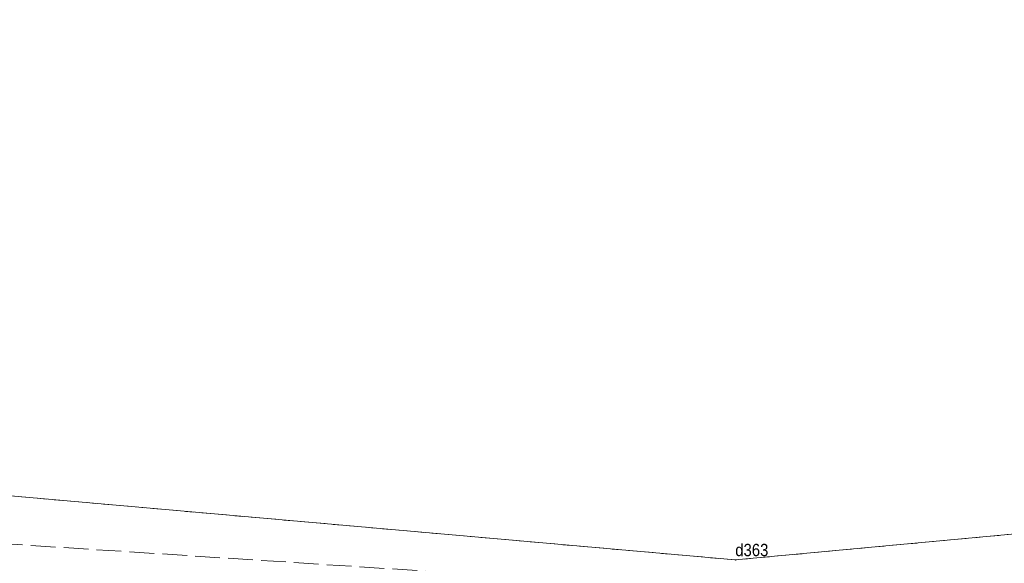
# Model space of a CAD drawing. Header units: metres. Extents: x 5590113 to 5596324, y 5910954 to 5916249.
# Tile 52 of 256: x 5591926 to 5591986, y 5913804 to 5913837. Entities that reach past the tile are written whole.
import ezdxf
from ezdxf.enums import TextEntityAlignment as Align

# ---------------------------------------------------------------- set-up
doc = ezdxf.new("R2010")
doc.units = ezdxf.units.M
for name, pattern in [('1.5_0.5', [2, 1.5, -0.5]), ('219-500', [0]), ('egug-500', [1, 0.5, -0.5])]:
    doc.linetypes.add(name, pattern=pattern)
doc.layers.get('0').update_dxf_attribs({"color": 2, "lineweight": 5})
doc.styles.get("Standard").update_dxf_attribs({"font": 'Working1250', "width": 0.75})

# ---------------------------------------------------------------- blocks, each defined once
blk = doc.blocks.new('203')
at = {"linetype": 'Continuous', "lineweight": 0}
h = blk.add_hatch(color=0, dxfattribs=at)
edge = h.paths.add_edge_path()
edge.add_arc((0, 0), 0.045, 0, 360)

msp = doc.modelspace()

# ---------------------------------------------------------------- linework, layer by layer
at = {"layer": '218-kontur użytku gruntowego', "color": 3, "linetype": 'egug-500', "lineweight": 18, "flags": 128}
for points in [[(5591969.84, 5913804.19), (5591844.98, 5913815.22)], [(5592058.54, 5913812.43), (5591969.84, 5913804.19)]]:
    msp.add_lwpolyline(points, dxfattribs=at)
at = {"layer": '219-działka ewidencyjna', "color": 7, "linetype": '219-500', "lineweight": 18, "flags": 128}
for points in [[(5591969.84, 5913804.19), (5591844.98, 5913815.22)], [(5592058.54, 5913812.43), (5591969.84, 5913804.19)]]:
    msp.add_lwpolyline(points, dxfattribs=at)
at = {"layer": 'jezdnia', "color": 7, "linetype": '1.5_0.5', "lineweight": 18, "flags": 128}
msp.add_lwpolyline([(5592560.99, 5913894.76), (5592553.13, 5913893.66), (5592520.14, 5913887.77), (5592491.52, 5913883.28), (5592458.32, 5913877.68), (5592416.27, 5913870.99), (5592373.05, 5913863.38), (5592352.68, 5913859.99), (5592330.83, 5913856.66), (5592283.81, 5913848.84), (5592244.88, 5913842.4), (5592214.54, 5913837.41), (5592203.81, 5913835.32), (5592192.93, 5913833.35), (5592166.93, 5913828.92), (5592165.48, 5913828.94), (5592123.61, 5913821.77), (5592082.5, 5913814.97), (5592067.6, 5913812.64), (5592031.69, 5913807.16), (5591998.21, 5913803.27), (5591972.59, 5913802.11), (5591926.27, 5913805.12), (5591886.88, 5913807.05), (5591845.55, 5913811.02), (5591803.02, 5913811.83), (5591766.74, 5913808.84), (5591732.5, 5913804.67), (5591705.28, 5913800.32), (5591668.78, 5913797.06), (5591634.69, 5913796.49), (5591598.47, 5913799.1), (5591565.49, 5913804.14), (5591540.23, 5913809.45), (5591506.34, 5913816.27), (5591458.05, 5913827.41), (5591453.24, 5913828.16), (5591421.71, 5913834.47), (5591390.53, 5913842.74), (5591354.23, 5913854.1), (5591312.27, 5913868.45), (5591274.04, 5913883.22), (5591233.07, 5913899.1), (5591200.87, 5913911.39), (5591162.67, 5913925.55), (5591130.64, 5913935.4), (5591105.4, 5913943.68), (5591044.92, 5913959.09), (5591024.46, 5913963.59), (5591008.7, 5913966.62), (5590976.04, 5913972.91), (5590941.85, 5913979.75), (5590913.38, 5913985.42), (5590877.77, 5913992.4), (5590854.68, 5913997.09), (5590852.5, 5913997.19), (5590816.95, 5914004.36), (5590782.36, 5914010.89), (5590754.44, 5914016.91), (5590709.64, 5914024.79), (5590709.21, 5914022.18), (5590749.8, 5914013.31), (5590753.11, 5914013.34), (5590782.23, 5914007.74), (5590816.82, 5914001.24), (5590852.44, 5913993.82), (5590879.89, 5913988.56), (5590912.22, 5913981.93), (5590941.97, 5913975.9), (5590975.47, 5913970.01), (5591007.31, 5913963.38), (5591024.35, 5913960.24), (5591047.8, 5913954.44), (5591096, 5913941.57), (5591104.19, 5913940.01), (5591124.79, 5913934.11), (5591163.32, 5913921.5), (5591198.29, 5913908.21), (5591231.15, 5913896.02), (5591272.44, 5913880.05), (5591309.63, 5913865.7), (5591352.73, 5913850.65), (5591389.8, 5913839.1), (5591420.47, 5913830.45), (5591452.72, 5913823.59), (5591457.45, 5913822.39), (5591506.45, 5913812.81), (5591539.66, 5913806), (5591564.06, 5913801.02), (5591597.32, 5913795.5), (5591634.93, 5913792.63), (5591667.6, 5913793.11), (5591705.47, 5913796.78), (5591732.98, 5913800.51), (5591765.54, 5913805.17), (5591804.19, 5913807.96), (5591845.83, 5913807.23), (5591886.6, 5913803.45), (5591925.53, 5913800.19), (5591972.88, 5913798.36), (5591998.22, 5913799.49), (5592032.46, 5913803.33), (5592069.13, 5913809.26), (5592083.37, 5913811.57), (5592123.83, 5913818.15), (5592166.61, 5913825.31), (5592168.39, 5913825.99), (5592193.16, 5913830.14), (5592204.68, 5913831.77), (5592214.53, 5913833.6), (5592246.06, 5913838.68), (5592288.1, 5913845.58), (5592332.49, 5913853.22), (5592373.92, 5913860.02), (5592415.49, 5913866.89), (5592458.06, 5913874), (5592486.91, 5913878.43), (5592520.25, 5913884.08), (5592553.8, 5913890), (5592559.95, 5913891.17)], close=True, dxfattribs=at)

# ---------------------------------------------------------------- block references
at = {"layer": '203-punkt graniczny', "color": 7, "linetype": 'CONTINUOUS', "lineweight": 18}
msp.add_blockref('203', (5591969.84, 5913804.19), dxfattribs=at)

# ---------------------------------------------------------------- texts
at = {"layer": '203-punkt graniczny-Atr103', "color": 7, "width": 0.9}
msp.add_text('d363', height=0.75, dxfattribs=at).set_placement((5591969.84, 5913804.19), align=Align.BOTTOM_LEFT)
msp.add_text('d363', height=0.75, dxfattribs=at).set_placement((5591969.84, 5913804.19), align=Align.BOTTOM_LEFT)

doc.saveas('drawing.dxf')
